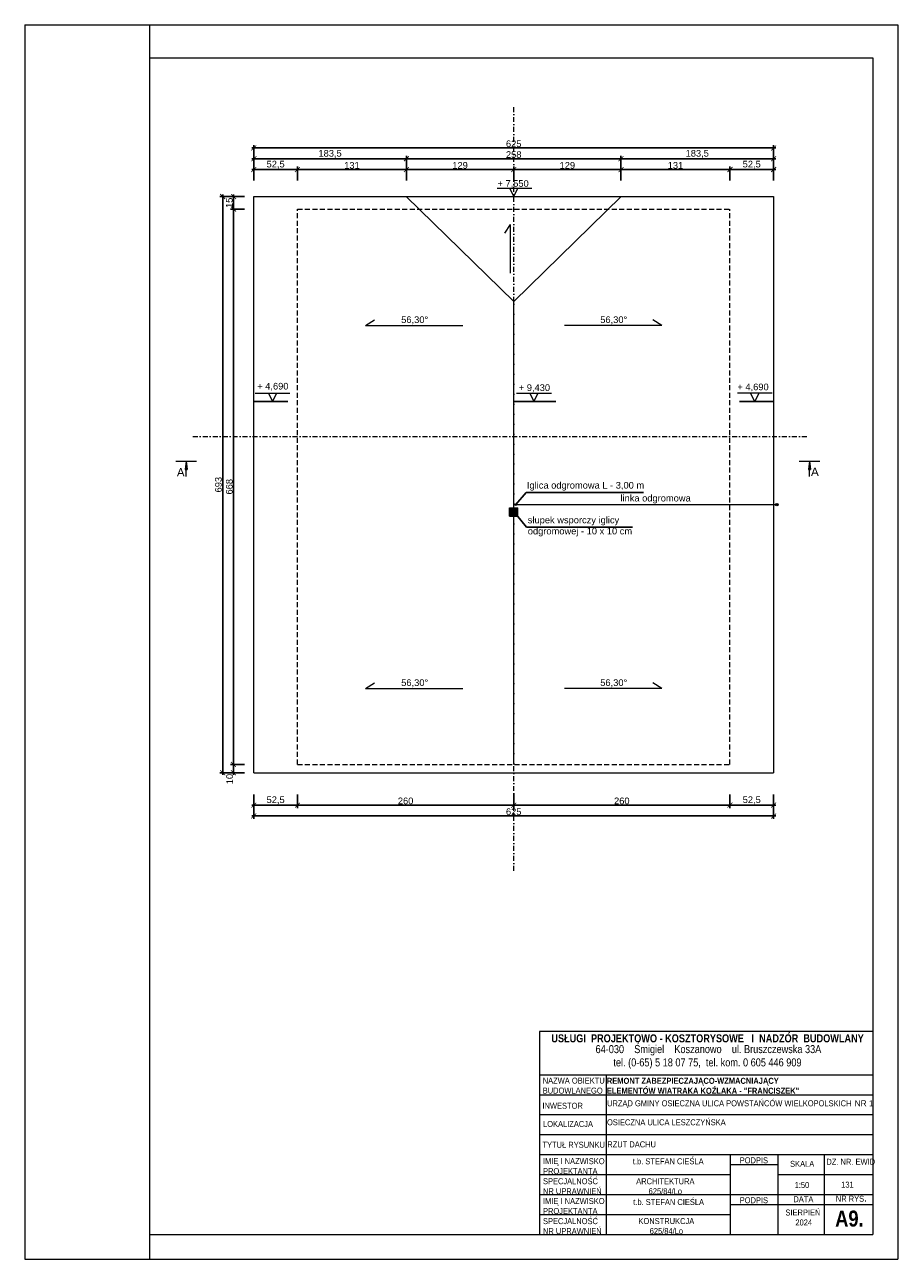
# Model space of a CAD drawing. Header units: millimetres. Extents: x -80660 to 263001, y 590205 to 619905.
# Tile 27 of 64: x 14449 to 24954, y 605055 to 619905. Entities that reach past the tile are written whole.
import ezdxf

# ---------------------------------------------------------------- set-up
doc = ezdxf.new("R2010")
doc.units = ezdxf.units.MM
doc.linetypes.add('DASHDOTX2', pattern=[2, 1, -0.5, 0, -0.5])
doc.linetypes.add('DASHEDX2', pattern=[1.5, 1, -0.5])
for name, color, linetype, lineweight in [('l.c.9', 3, 'Continuous', 9), ('l.k.k. 5', 4, 'DASHEDX2', 5), ('l.kr.kp.9', 5, 'DASHDOTX2', 9)]:
    doc.layers.add(name, color=color, linetype=linetype, lineweight=lineweight)
doc.styles.add('styl1', font='arial.ttf')
doc.dimstyles.new('stefan', dxfattribs={"dimtxt": 80, "dimasz": 60, "dimexe": 35, "dimexo": 0, "dimgap": 10, "dimtad": 1, "dimdec": 1, "dimlfac": 0.1, "dimtxsty": 'styl1', "dimblk": 'ARCHTICK', "dimcen": 2.5, "dimdle": 25, "dimadec": 0, "dimazin": 0, "dimtfac": 1, "dimtdec": 1, "dimtmove": 0, "dimatfit": 3, "dimfxl": 1, "dimarcsym": 0})

# ---------------------------------------------------------------- blocks, each defined once
blk = doc.blocks.new('_ArchTick')
at = {"color": 0, "const_width": 0.15}
blk.add_lwpolyline([(-0.5, -0.5), (0.5, 0.5)], dxfattribs=at)
blk = doc.blocks.new('*D519')
at = {"layer": 'Defpoints', "color": 0}
for p in [(17204, 610517), (23454, 610517), (23454, 610387)]:
    blk.add_point(p, dxfattribs=at)
at = {"layer": 'l.c.9', "color": 0, "lineweight": -2}
for p, q in [((17204, 610517), (17204, 610352)), ((23454, 610517), (23454, 610352)), ((17179, 610387), (23479, 610387))]:
    blk.add_line(p, q, dxfattribs=at)
at = {"layer": 'l.c.9', "color": 0, "lineweight": -2, "xscale": 60, "yscale": 60, "zscale": 60, "rotation": 180}
blk.add_blockref('_ArchTick', (17204, 610387), dxfattribs=at)
at = {"layer": 'l.c.9', "color": 0, "lineweight": -2, "xscale": 60, "yscale": 60, "zscale": 60}
blk.add_blockref('_ArchTick', (23454, 610387), dxfattribs=at)
at = {"layer": 'l.c.9', "color": 0, "insert": (20329, 610438), "char_height": 80, "attachment_point": 5, "style": 'styl1'}
blk.add_mtext('625', dxfattribs=at)
blk = doc.blocks.new('*D517')
at = {"layer": 'Defpoints', "color": 0}
for p in [(20329, 610647), (22929, 610647), (22929, 610517)]:
    blk.add_point(p, dxfattribs=at)
at = {"layer": 'l.c.9', "color": 0, "lineweight": -2}
for p, q in [((20329, 610647), (20329, 610482)), ((22929, 610647), (22929, 610482)), ((20304, 610517), (22954, 610517))]:
    blk.add_line(p, q, dxfattribs=at)
at = {"layer": 'l.c.9', "color": 0, "lineweight": -2, "xscale": 60, "yscale": 60, "zscale": 60, "rotation": 180}
blk.add_blockref('_ArchTick', (20329, 610517), dxfattribs=at)
at = {"layer": 'l.c.9', "color": 0, "lineweight": -2, "xscale": 60, "yscale": 60, "zscale": 60}
blk.add_blockref('_ArchTick', (22929, 610517), dxfattribs=at)
at = {"layer": 'l.c.9', "color": 0, "insert": (21629, 610568), "char_height": 80, "attachment_point": 5, "style": 'styl1'}
blk.add_mtext('260', dxfattribs=at)
blk = doc.blocks.new('*D511')
at = {"layer": 'Defpoints', "color": 0}
for p in [(23454, 618292), (21619, 618162), (23454, 618162)]:
    blk.add_point(p, dxfattribs=at)
at = {"layer": 'l.c.9', "color": 0, "lineweight": -2}
for p, q in [((21594, 618292), (23479, 618292)), ((21619, 618162), (21619, 618327)), ((23454, 618162), (23454, 618327))]:
    blk.add_line(p, q, dxfattribs=at)
at = {"layer": 'l.c.9', "color": 0, "lineweight": -2, "xscale": 60, "yscale": 60, "zscale": 60, "rotation": 180}
blk.add_blockref('_ArchTick', (21619, 618292), dxfattribs=at)
at = {"layer": 'l.c.9', "color": 0, "lineweight": -2, "xscale": 60, "yscale": 60, "zscale": 60}
blk.add_blockref('_ArchTick', (23454, 618292), dxfattribs=at)
at = {"layer": 'l.c.9', "color": 0, "insert": (22536, 618350), "char_height": 80, "attachment_point": 5, "style": 'styl1'}
blk.add_mtext('183,5', dxfattribs=at)
blk = doc.blocks.new('*D502')
at = {"layer": 'Defpoints', "color": 0}
for p in [(22929, 618162), (21619, 618032), (22929, 618032)]:
    blk.add_point(p, dxfattribs=at)
at = {"layer": 'l.c.9', "color": 0, "lineweight": -2}
for p, q in [((21594, 618162), (22954, 618162)), ((21619, 618032), (21619, 618197)), ((22929, 618032), (22929, 618197))]:
    blk.add_line(p, q, dxfattribs=at)
at = {"layer": 'l.c.9', "color": 0, "lineweight": -2, "xscale": 60, "yscale": 60, "zscale": 60, "rotation": 180}
blk.add_blockref('_ArchTick', (21619, 618162), dxfattribs=at)
at = {"layer": 'l.c.9', "color": 0, "lineweight": -2, "xscale": 60, "yscale": 60, "zscale": 60}
blk.add_blockref('_ArchTick', (22929, 618162), dxfattribs=at)
at = {"layer": 'l.c.9', "color": 0, "insert": (22274, 618212), "char_height": 80, "attachment_point": 5, "style": 'styl1'}
blk.add_mtext('131', dxfattribs=at)
blk = doc.blocks.new('*D501')
at = {"layer": 'Defpoints', "color": 0}
for p in [(23454, 618422), (17204, 618292), (23454, 618292)]:
    blk.add_point(p, dxfattribs=at)
at = {"layer": 'l.c.9', "color": 0, "lineweight": -2}
for p, q in [((17179, 618422), (23479, 618422)), ((17204, 618292), (17204, 618457)), ((23454, 618292), (23454, 618457))]:
    blk.add_line(p, q, dxfattribs=at)
at = {"layer": 'l.c.9', "color": 0, "lineweight": -2, "xscale": 60, "yscale": 60, "zscale": 60, "rotation": 180}
blk.add_blockref('_ArchTick', (17204, 618422), dxfattribs=at)
at = {"layer": 'l.c.9', "color": 0, "lineweight": -2, "xscale": 60, "yscale": 60, "zscale": 60}
blk.add_blockref('_ArchTick', (23454, 618422), dxfattribs=at)
at = {"layer": 'l.c.9', "color": 0, "insert": (20329, 618472), "char_height": 80, "attachment_point": 5, "style": 'styl1'}
blk.add_mtext('625', dxfattribs=at)
blk = doc.blocks.new('*D516')
at = {"layer": 'Defpoints', "color": 0}
for p in [(17729, 610647), (20329, 610647), (20329, 610517)]:
    blk.add_point(p, dxfattribs=at)
at = {"layer": 'l.c.9', "color": 0, "lineweight": -2}
for p, q in [((17729, 610647), (17729, 610482)), ((20329, 610647), (20329, 610482)), ((17704, 610517), (20354, 610517))]:
    blk.add_line(p, q, dxfattribs=at)
at = {"layer": 'l.c.9', "color": 0, "lineweight": -2, "xscale": 60, "yscale": 60, "zscale": 60, "rotation": 180}
blk.add_blockref('_ArchTick', (17729, 610517), dxfattribs=at)
at = {"layer": 'l.c.9', "color": 0, "lineweight": -2, "xscale": 60, "yscale": 60, "zscale": 60}
blk.add_blockref('_ArchTick', (20329, 610517), dxfattribs=at)
at = {"layer": 'l.c.9', "color": 0, "insert": (19029, 610568), "char_height": 80, "attachment_point": 5, "style": 'styl1'}
blk.add_mtext('260', dxfattribs=at)
blk = doc.blocks.new('*D509')
at = {"layer": 'Defpoints', "color": 0}
for p in [(19039, 618292), (17204, 618162), (19039, 618162)]:
    blk.add_point(p, dxfattribs=at)
at = {"layer": 'l.c.9', "color": 0, "lineweight": -2}
for p, q in [((17179, 618292), (19064, 618292)), ((17204, 618162), (17204, 618327)), ((19039, 618162), (19039, 618327))]:
    blk.add_line(p, q, dxfattribs=at)
at = {"layer": 'l.c.9', "color": 0, "lineweight": -2, "xscale": 60, "yscale": 60, "zscale": 60, "rotation": 180}
blk.add_blockref('_ArchTick', (17204, 618292), dxfattribs=at)
at = {"layer": 'l.c.9', "color": 0, "lineweight": -2, "xscale": 60, "yscale": 60, "zscale": 60}
blk.add_blockref('_ArchTick', (19039, 618292), dxfattribs=at)
at = {"layer": 'l.c.9', "color": 0, "insert": (18121, 618350), "char_height": 80, "attachment_point": 5, "style": 'styl1'}
blk.add_mtext('183,5', dxfattribs=at)
blk = doc.blocks.new('*D508')
at = {"layer": 'Defpoints', "color": 0}
for p in [(17729, 618162), (17729, 618032), (19039, 618032)]:
    blk.add_point(p, dxfattribs=at)
at = {"layer": 'l.c.9', "color": 0, "lineweight": -2}
for p, q in [((19064, 618162), (17704, 618162)), ((17729, 618032), (17729, 618197)), ((19039, 618032), (19039, 618197))]:
    blk.add_line(p, q, dxfattribs=at)
at = {"layer": 'l.c.9', "color": 0, "lineweight": -2, "xscale": 60, "yscale": 60, "zscale": 60, "rotation": 180}
blk.add_blockref('_ArchTick', (17729, 618162), dxfattribs=at)
at = {"layer": 'l.c.9', "color": 0, "lineweight": -2, "xscale": 60, "yscale": 60, "zscale": 60}
blk.add_blockref('_ArchTick', (19039, 618162), dxfattribs=at)
at = {"layer": 'l.c.9', "color": 0, "insert": (18384, 618212), "char_height": 80, "attachment_point": 5, "style": 'styl1'}
blk.add_mtext('131', dxfattribs=at)
blk = doc.blocks.new('*D515')
at = {"layer": 'Defpoints', "color": 0}
for p in [(17204, 610647), (17729, 610647), (17729, 610517)]:
    blk.add_point(p, dxfattribs=at)
at = {"layer": 'l.c.9', "color": 0, "lineweight": -2}
for p, q in [((17204, 610647), (17204, 610482)), ((17729, 610647), (17729, 610482)), ((17179, 610517), (17754, 610517))]:
    blk.add_line(p, q, dxfattribs=at)
at = {"layer": 'l.c.9', "color": 0, "lineweight": -2, "xscale": 60, "yscale": 60, "zscale": 60, "rotation": 180}
blk.add_blockref('_ArchTick', (17204, 610517), dxfattribs=at)
at = {"layer": 'l.c.9', "color": 0, "lineweight": -2, "xscale": 60, "yscale": 60, "zscale": 60}
blk.add_blockref('_ArchTick', (17729, 610517), dxfattribs=at)
at = {"layer": 'l.c.9', "color": 0, "insert": (17466, 610575), "char_height": 80, "attachment_point": 5, "style": 'styl1'}
blk.add_mtext('52,5', dxfattribs=at)
blk = doc.blocks.new('*D513')
at = {"layer": 'Defpoints', "color": 0}
for p in [(17204, 618162), (17204, 618032), (17729, 618032)]:
    blk.add_point(p, dxfattribs=at)
at = {"layer": 'l.c.9', "color": 0, "lineweight": -2}
for p, q in [((17754, 618162), (17179, 618162)), ((17204, 618032), (17204, 618197)), ((17729, 618032), (17729, 618197))]:
    blk.add_line(p, q, dxfattribs=at)
at = {"layer": 'l.c.9', "color": 0, "lineweight": -2, "xscale": 60, "yscale": 60, "zscale": 60, "rotation": 180}
blk.add_blockref('_ArchTick', (17204, 618162), dxfattribs=at)
at = {"layer": 'l.c.9', "color": 0, "lineweight": -2, "xscale": 60, "yscale": 60, "zscale": 60}
blk.add_blockref('_ArchTick', (17729, 618162), dxfattribs=at)
at = {"layer": 'l.c.9', "color": 0, "insert": (17466, 618220), "char_height": 80, "attachment_point": 5, "style": 'styl1'}
blk.add_mtext('52,5', dxfattribs=at)
blk = doc.blocks.new('*D512')
at = {"layer": 'Defpoints', "color": 0}
for p in [(17090, 611007), (16960, 610907), (17090, 610907)]:
    blk.add_point(p, dxfattribs=at)
at = {"layer": 'l.c.9', "color": 0, "lineweight": -2}
for p, q in [((17090, 611007), (16925, 611007)), ((16960, 611032), (16960, 610882)), ((17090, 610907), (16925, 610907))]:
    blk.add_line(p, q, dxfattribs=at)
at = {"layer": 'l.c.9', "color": 0, "lineweight": -2, "xscale": 60, "yscale": 60, "zscale": 60}
for p, rotation in [((16960, 611007), 90), ((16960, 610907), 270)]:
    blk.add_blockref('_ArchTick', p, dxfattribs=dict(at, rotation=rotation))
at = {"layer": 'l.c.9', "color": 0, "insert": (16913, 610831), "char_height": 80, "attachment_point": 5, "rotation": 90, "style": 'styl1'}
blk.add_mtext('10', dxfattribs=at)
blk = doc.blocks.new('*D505')
at = {"layer": 'Defpoints', "color": 0}
for p in [(16960, 617837), (16830, 610907), (16960, 610907)]:
    blk.add_point(p, dxfattribs=at)
at = {"layer": 'l.c.9', "color": 0, "lineweight": -2}
for p, q in [((16960, 617837), (16795, 617837)), ((16830, 617862), (16830, 610882)), ((16960, 610907), (16795, 610907))]:
    blk.add_line(p, q, dxfattribs=at)
at = {"layer": 'l.c.9', "color": 0, "lineweight": -2, "xscale": 60, "yscale": 60, "zscale": 60}
for p, rotation in [((16830, 617837), 90), ((16830, 610907), 270)]:
    blk.add_blockref('_ArchTick', p, dxfattribs=dict(at, rotation=rotation))
at = {"layer": 'l.c.9', "color": 0, "insert": (16779, 614372), "char_height": 80, "attachment_point": 5, "rotation": 90, "style": 'styl1'}
blk.add_mtext('693', dxfattribs=at)
blk = doc.blocks.new('*D504')
at = {"layer": 'Defpoints', "color": 0}
for p in [(17090, 617687), (16960, 611007), (17090, 611007)]:
    blk.add_point(p, dxfattribs=at)
at = {"layer": 'l.c.9', "color": 0, "lineweight": -2}
for p, q in [((17090, 617687), (16925, 617687)), ((16960, 617712), (16960, 610982)), ((17090, 611007), (16925, 611007))]:
    blk.add_line(p, q, dxfattribs=at)
at = {"layer": 'l.c.9', "color": 0, "lineweight": -2, "xscale": 60, "yscale": 60, "zscale": 60}
for p, rotation in [((16960, 617687), 90), ((16960, 611007), 270)]:
    blk.add_blockref('_ArchTick', p, dxfattribs=dict(at, rotation=rotation))
at = {"layer": 'l.c.9', "color": 0, "insert": (16909, 614347), "char_height": 80, "attachment_point": 5, "rotation": 90, "style": 'styl1'}
blk.add_mtext('668', dxfattribs=at)
blk = doc.blocks.new('*D503')
at = {"layer": 'Defpoints', "color": 0}
for p in [(17090, 617837), (16960, 617687), (17090, 617687)]:
    blk.add_point(p, dxfattribs=at)
at = {"layer": 'l.c.9', "color": 0, "lineweight": -2}
for p, q in [((17090, 617837), (16925, 617837)), ((16960, 617862), (16960, 617662)), ((17090, 617687), (16925, 617687))]:
    blk.add_line(p, q, dxfattribs=at)
at = {"layer": 'l.c.9', "color": 0, "lineweight": -2, "xscale": 60, "yscale": 60, "zscale": 60}
for p, rotation in [((16960, 617837), 90), ((16960, 617687), 270)]:
    blk.add_blockref('_ArchTick', p, dxfattribs=dict(at, rotation=rotation))
at = {"layer": 'l.c.9', "color": 0, "insert": (16909, 617762), "char_height": 80, "attachment_point": 5, "rotation": 90, "style": 'styl1'}
blk.add_mtext('15', dxfattribs=at)
blk = doc.blocks.new('*D510')
at = {"layer": 'Defpoints', "color": 0}
for p in [(21619, 618292), (19039, 618162), (21619, 618162)]:
    blk.add_point(p, dxfattribs=at)
at = {"layer": 'l.c.9', "color": 0, "lineweight": -2}
for p, q in [((19014, 618292), (21644, 618292)), ((19039, 618162), (19039, 618327)), ((21619, 618162), (21619, 618327))]:
    blk.add_line(p, q, dxfattribs=at)
at = {"layer": 'l.c.9', "color": 0, "lineweight": -2, "xscale": 60, "yscale": 60, "zscale": 60, "rotation": 180}
blk.add_blockref('_ArchTick', (19039, 618292), dxfattribs=at)
at = {"layer": 'l.c.9', "color": 0, "lineweight": -2, "xscale": 60, "yscale": 60, "zscale": 60}
blk.add_blockref('_ArchTick', (21619, 618292), dxfattribs=at)
at = {"layer": 'l.c.9', "color": 0, "insert": (20329, 618342), "char_height": 80, "attachment_point": 5, "style": 'styl1'}
blk.add_mtext('258', dxfattribs=at)
blk = doc.blocks.new('*D507')
at = {"layer": 'Defpoints', "color": 0}
for p in [(21619, 618162), (20329, 618032), (21619, 618032)]:
    blk.add_point(p, dxfattribs=at)
at = {"layer": 'l.c.9', "color": 0, "lineweight": -2}
for p, q in [((20304, 618162), (21644, 618162)), ((20329, 618032), (20329, 618197)), ((21619, 618032), (21619, 618197))]:
    blk.add_line(p, q, dxfattribs=at)
at = {"layer": 'l.c.9', "color": 0, "lineweight": -2, "xscale": 60, "yscale": 60, "zscale": 60, "rotation": 180}
blk.add_blockref('_ArchTick', (20329, 618162), dxfattribs=at)
at = {"layer": 'l.c.9', "color": 0, "lineweight": -2, "xscale": 60, "yscale": 60, "zscale": 60}
blk.add_blockref('_ArchTick', (21619, 618162), dxfattribs=at)
at = {"layer": 'l.c.9', "color": 0, "insert": (20974, 618212), "char_height": 80, "attachment_point": 5, "style": 'styl1'}
blk.add_mtext('129', dxfattribs=at)
blk = doc.blocks.new('*D506')
at = {"layer": 'Defpoints', "color": 0}
for p in [(20329, 618162), (19039, 618032), (20329, 618032)]:
    blk.add_point(p, dxfattribs=at)
at = {"layer": 'l.c.9', "color": 0, "lineweight": -2}
for p, q in [((19014, 618162), (20354, 618162)), ((19039, 618032), (19039, 618197)), ((20329, 618032), (20329, 618197))]:
    blk.add_line(p, q, dxfattribs=at)
at = {"layer": 'l.c.9', "color": 0, "lineweight": -2, "xscale": 60, "yscale": 60, "zscale": 60, "rotation": 180}
blk.add_blockref('_ArchTick', (19039, 618162), dxfattribs=at)
at = {"layer": 'l.c.9', "color": 0, "lineweight": -2, "xscale": 60, "yscale": 60, "zscale": 60}
blk.add_blockref('_ArchTick', (20329, 618162), dxfattribs=at)
at = {"layer": 'l.c.9', "color": 0, "insert": (19684, 618212), "char_height": 80, "attachment_point": 5, "style": 'styl1'}
blk.add_mtext('129', dxfattribs=at)
blk = doc.blocks.new('*D518')
at = {"layer": 'Defpoints', "color": 0}
for p in [(22929, 610647), (23454, 610647), (23454, 610517)]:
    blk.add_point(p, dxfattribs=at)
at = {"layer": 'l.c.9', "color": 0, "lineweight": -2}
for p, q in [((22929, 610647), (22929, 610482)), ((23454, 610647), (23454, 610482)), ((22904, 610517), (23479, 610517))]:
    blk.add_line(p, q, dxfattribs=at)
at = {"layer": 'l.c.9', "color": 0, "lineweight": -2, "xscale": 60, "yscale": 60, "zscale": 60, "rotation": 180}
blk.add_blockref('_ArchTick', (22929, 610517), dxfattribs=at)
at = {"layer": 'l.c.9', "color": 0, "lineweight": -2, "xscale": 60, "yscale": 60, "zscale": 60}
blk.add_blockref('_ArchTick', (23454, 610517), dxfattribs=at)
at = {"layer": 'l.c.9', "color": 0, "insert": (23191, 610575), "char_height": 80, "attachment_point": 5, "style": 'styl1'}
blk.add_mtext('52,5', dxfattribs=at)
blk = doc.blocks.new('*D514')
at = {"layer": 'Defpoints', "color": 0}
for p in [(23454, 618162), (22929, 618032), (23454, 618032)]:
    blk.add_point(p, dxfattribs=at)
at = {"layer": 'l.c.9', "color": 0, "lineweight": -2}
for p, q in [((22904, 618162), (23479, 618162)), ((22929, 618032), (22929, 618197)), ((23454, 618032), (23454, 618197))]:
    blk.add_line(p, q, dxfattribs=at)
at = {"layer": 'l.c.9', "color": 0, "lineweight": -2, "xscale": 60, "yscale": 60, "zscale": 60, "rotation": 180}
blk.add_blockref('_ArchTick', (22929, 618162), dxfattribs=at)
at = {"layer": 'l.c.9', "color": 0, "lineweight": -2, "xscale": 60, "yscale": 60, "zscale": 60}
blk.add_blockref('_ArchTick', (23454, 618162), dxfattribs=at)
at = {"layer": 'l.c.9', "color": 0, "insert": (23191, 618220), "char_height": 80, "attachment_point": 5, "style": 'styl1'}
blk.add_mtext('52,5', dxfattribs=at)

msp = doc.modelspace()

# ---------------------------------------------------------------- hatches: boundary and pattern name
at = {"layer": 'l.c.9'}
for points in [[(16390.6, 614654.43), (16378.1, 614554.43), (16403.1, 614554.43)], [(23885.73, 614654.43), (23873.23, 614554.43), (23898.23, 614554.43)], [(20353.28, 614122.3, 1), (20353.28, 614142.3, 1)], [(23508.5, 614132.3, 1), (23478.5, 614132.3, 1)]]:
    msp.add_hatch(color=0, dxfattribs=at).paths.add_polyline_path(points)
h = msp.add_hatch(color=0, dxfattribs=at)
h.paths.add_polyline_path([(20328.5, 614093.68), (20278.5, 614093.68), (20278.5, 613993.68), (20328.5, 613993.68)])
h.paths.add_polyline_path([(20378.5, 614093.68), (20328.5, 614093.68), (20328.5, 613993.68), (20378.5, 613993.68)])

# ---------------------------------------------------------------- linework, layer by layer
at = {"layer": 'l.c.9', "color": 0}
for p, q in [((14448.8, 619904.52), (24948.8, 619904.52)), ((14448.8, 619904.52), (24948.8, 619904.52)), ((14448.8, 619904.52), (14448.8, 605054.52)), ((15948.8, 619904.52), (15948.8, 605054.52)), ((24948.8, 619904.52), (24948.8, 605054.52)), ((24948.8, 619904.52), (24948.8, 605054.52)), ((15948.8, 619504.52), (24648.8, 619504.52)), ((24648.8, 619504.52), (24648.8, 605354.52)), ((20128.5, 617936.95), (20548.5, 617936.95)), ((20278.5, 617936.95), (20328.5, 617836.95)), ((20328.5, 617836.95), (20378.5, 617936.95)), ((17203.5, 617836.95), (23453.5, 617836.95)), ((17203.5, 610906.95), (17203.5, 617836.95)), ((19036.16, 617836.95), (20328.5, 616573.93)), ((21622.25, 617836.95), (20328.5, 616575.21)), ((23453.5, 617836.95), (23453.5, 610906.95)), ((20285.55, 617501.51), (20217.81, 617395.61)), ((20285.55, 617501.51), (20285.55, 616916.97)), ((20328.5, 611006.95), (20328.5, 616575.21)), ((18547.27, 616287.53), (18653.16, 616355.27)), ((18547.27, 616287.53), (19716.34, 616287.53)), ((22109.73, 616287.53), (20940.66, 616287.53)), ((22109.73, 616287.53), (22003.84, 616355.27)), ((17218.87, 615472.65), (17638.87, 615472.65)), ((17378.87, 615472.65), (17428.87, 615372.65)), ((17428.87, 615372.65), (17478.87, 615472.65)), ((20361.93, 615472.66), (20781.93, 615472.66)), ((20521.93, 615472.66), (20571.93, 615372.66)), ((20571.93, 615372.66), (20621.93, 615472.66)), ((23438.14, 615472.65), (23018.14, 615472.65)), ((23228.14, 615372.65), (23178.14, 615472.65)), ((23278.14, 615472.65), (23228.14, 615372.65)), ((16265.6, 614654.43), (16515.6, 614654.43)), ((16390.6, 614654.43), (16378.1, 614554.43)), ((16390.6, 614654.43), (16403.1, 614554.43)), ((23760.73, 614654.43), (24010.73, 614654.43)), ((23885.73, 614654.43), (23873.23, 614554.43)), ((23885.73, 614654.43), (23898.23, 614554.43)), ((16378.1, 614554.43), (16403.1, 614554.43)), ((16390.6, 614469.25), (16390.6, 614554.43)), ((23873.23, 614554.43), (23898.23, 614554.43)), ((23885.73, 614469.25), (23885.73, 614554.43)), ((20278.5, 613993.68), (20278.5, 614093.68)), ((20278.5, 614093.68), (20378.5, 614093.68)), ((20363.28, 614132.3), (23493.5, 614132.3)), ((20378.5, 613993.68), (20378.5, 614093.68)), ((20278.5, 613993.68), (20378.5, 613993.68)), ((18547.27, 611921.83), (18653.16, 611989.56)), ((22109.73, 611921.83), (22003.84, 611989.56)), ((18547.27, 611921.83), (19716.34, 611921.83)), ((22109.73, 611921.83), (20940.66, 611921.83)), ((17203.5, 610906.95), (23453.5, 610906.95)), ((24648.8, 607794.65), (20637.77, 607794.65)), ((20637.77, 607794.65), (20637.77, 605354.52)), ((24648.8, 607794.65), (24648.8, 605354.52)), ((24648.8, 607794.65), (24648.8, 605354.52)), ((24648.8, 607794.65), (24648.8, 605354.52)), ((20637.77, 607274.52), (24648.8, 607274.52)), ((21440.19, 607274.52), (21440.19, 605354.52)), ((20637.77, 607034.52), (24648.8, 607034.52)), ((20637.77, 606794.52), (24648.8, 606794.52)), ((20637.77, 606554.52), (24648.8, 606554.52)), ((20637.77, 606314.52), (24648.8, 606314.52)), ((22932.47, 606314.52), (22932.47, 605354.52)), ((22932.47, 606194.52), (23504.13, 606194.52)), ((23504.13, 606314.52), (23504.13, 605354.52)), ((24061.42, 606314.52), (24061.42, 605354.52)), ((20637.77, 606074.52), (22932.47, 606074.52)), ((23504.13, 606074.52), (24648.8, 606074.52)), ((20637.77, 605834.52), (24648.8, 605834.52)), ((20637.77, 605594.52), (22932.47, 605594.52)), ((22932.47, 605714.52), (24648.8, 605714.52)), ((15948.8, 605354.52), (24648.8, 605354.52)), ((20637.77, 605354.52), (24648.8, 605354.52)), ((14448.8, 605054.52), (24948.8, 605054.52)), ((14448.8, 605054.52), (24948.8, 605054.52))]:
    msp.add_line(p, q, dxfattribs=at)
for centre, radius in [((20353.28, 614132.3), 10), ((23493.5, 614132.3), 15)]:
    msp.add_circle(centre, radius, dxfattribs=at)
at = {"layer": 'l.k.k. 5', "color": 0, "ltscale": 60}
for p, q in [((17728.5, 617686.95), (22928.5, 617686.95)), ((17728.5, 611006.95), (17728.5, 617686.95)), ((22928.5, 611006.95), (22928.5, 617686.95)), ((17728.5, 611006.95), (22928.5, 611006.95))]:
    msp.add_line(p, q, dxfattribs=at)
at = {"layer": 'l.kr.kp.9', "color": 0, "ltscale": 60}
for p, q in [((20328.5, 609726.66), (20328.5, 618912.37)), ((16469.15, 614951.95), (23885.15, 614951.95))]:
    msp.add_line(p, q, dxfattribs=at)

# ---------------------------------------------------------------- texts
at = {"layer": 'l.c.9', "color": 0, "attachment_point": 1}
for s, insert, char_height, width in [('{\\fArial|b0|i0|c238|p34;+ 7,550}', (20133.68, 618034.91), 80, 2924.252), ('{\\fArial|b0|i0|c238|p34;56,30°}', (18976.25, 616396.26), 80, 2924.252), ('{\\fArial|b0|i0|c238|p34;56,30°}', (21369.64, 616396.26), 80, 2924.252), ('{\\fArial|b0|i0|c238|p34;+ 4,690}', (17244.94, 615596.34), 80, 2924.252), ('{\\fArial|b0|i0|c238|p34;+ 9,430}', (20390.17, 615579), 80, 2924.252), ('{\\fArial|b0|i0|c238|p34;+ 4,690}', (23018.7, 615587.54), 80, 2924.252), ('{\\fArial|b0|i0|c238|p34;A}', (16278.33, 614570.76), 100, 2924.252), ('{\\fArial|b0|i0|c238|p34;A}', (23903.85, 614576.81), 100, 2924.252), ('{\\fArial|b0|i0|c238|p34;Iglica odgromowa L - 3,00 m}', (20487.7, 614404.92), 80, 2924.252), ('{\\fArial|b0|i0|c238|p34;linka odgromowa}', (21612.65, 614249.96), 80, 2924.252), ('{\\fArial|b0|i0|c238|p34;słupek wsporczy iglicy \\Podgromowej - 10 x 10 cm}', (20498.38, 613986.98), 80, 2924.252), ('{\\fArial|b0|i0|c238|p34;56,30°}', (18976.25, 612030.56), 80, 2924.252), ('{\\fArial|b0|i0|c238|p34;56,30°}', (21369.64, 612030.56), 80, 2924.252), ('{\\fArial Narrow|b0|i0|c238|p34;64-030    Śmigiel    Koszanowo    ul. Bruszczewska 33A\\P       tel. (0-65) 5 18 07 75,  tel. kom. 0 605 446 909}', (21313.46, 607630.88), 96, 4580.4641), ('\\pxse0.83333;{\\fArial Narrow|b0|i0|c238|p34;NAZWA OBIEKTU\\PBUDOWLANEGO}', (20677.88, 607239.98), 72, 1008.2239), ('\\pxse0.83333;{\\fArial Narrow|b0|i0|c238|p34;INWESTOR}', (20674.81, 606937.61), 72, 1008.2239), ('{\\fArial Narrow|b0|i0|c238|p34;\\H0.75x;URZĄD GMINY OSIECZNA ULICA POWSTAŃCÓW WIELKOPOLSKICH\\fArial|b1|i0|c238|p34;\\H1.3334x; \\fArial|b0|i0|c238|p34;\\H0.749963x;NR 1\\fArial|b1|i0|c238|p34;\\H1.3334x;  }', (21451.85, 606966.93), 96, 5186.1333), ('{\\fArial Narrow|b0|i0|c238|p34;LOKALIZACJA}', (20681.61, 606718.54), 72, 1008.2239), ('{\\fArial Narrow|b0|i0|c238|p34;\\H0.75x;OSIECZNA ULICA LESZCZYŃSKA\\fArial|b1|i0|c238|p34;\\H1.3333x;       }', (21451.17, 606738.65), 96, 5186.1333), ('{\\fArial Narrow|b0|i0|c238|p34;TYTUŁ RYSUNKU}', (20675.02, 606467.98), 72, 1008.2239), ('\\pxse0.83333;{\\fArial Narrow|b0|i0|c238|p34;IMIĘ I NAZWISKO\\P\\pse0.83333;PROJEKTANTA}', (20681.32, 606271.08), 72, 1008.2239), ('{\\fArial Narrow|b0|i0|c238|p34;PODPIS}', (23046.29, 606280.97), 72, 586.9248), ('{\\fArial Narrow|b0|i0|c238|p34;SKALA}', (23652.78, 606238.82), 72, 1008.2239), ('{\\fArial|b1|i0|c238|p34;              \\fArial Narrow|b1|i0|c238|p34;   \\fArial Narrow|b0|i0|c238|p34; \\H0.75x; DZ. NR. EWID }', (23419.92, 606263.39), 96, 5186.1333), ('\\pxse0.83333;{\\fArial Narrow|b0|i0|c238|p34;SPECJALNOŚĆ\\PNR UPRAWNIEŃ}', (20681.08, 606029.8), 72, 1008.2239), ('{\\fArial Narrow|b0|i0|c238|p34;1:50}', (23707.11, 605984.13), 72, 389.7936), ('{\\fArial Narrow|b0|i0|c238|p34;131}', (24267.2, 605988.85), 72, 5186.1333), ('\\pxse0.83333;{\\fArial Narrow|b0|i0|c238|p34;IMIĘ I NAZWISKO\\P\\pse0.83333;PROJEKTANTA}', (20681.32, 605791.08), 72, 1008.2239), ('{\\fArial Narrow|b0|i0|c238|p34;PODPIS}', (23046.29, 605800.97), 72, 586.9248), ('{\\fArial Narrow|b0|i0|c238|p34;DATA}', (23691.99, 605813.26), 72, 1008.2239), ('{\\fArial Narrow|b0|i0|c238|p34;\\H0.75x;NR RYS}.', (24202.34, 605843.3), 96, 638.9588), ('{\\fArial|b1|i0|c238|p34;  \\fArial Narrow|b0|i0|c238|p34;SIERPIEŃ\\P       2024}', (23540.8, 605653.58), 72, 1134.6824), ('{\\fArial Narrow|b1|i0|c238|p34;A9.}', (24194.87, 605640.45), 192, 3332.2667), ('\\pxse0.83333;{\\fArial Narrow|b0|i0|c238|p34;SPECJALNOŚĆ\\PNR UPRAWNIEŃ}', (20681.08, 605549.8), 72, 1008.2239)]:
    msp.add_mtext(s, dxfattribs=dict(at, insert=insert, char_height=char_height, width=width))
at = {"layer": 'l.c.9', "color": 0}
for s, insert, char_height, attachment_point in [('{\\fArial Narrow|b1|i0|c238|p34;USŁUGI  PROJEKTOWO - KOSZTORYSOWE   I  NADZÓR  BUDOWLANY\\fArial Narrow|b0|i0|c238|p34;  \\P                              }', (20781.58, 607760.28), 96, 1), ('{\\fArial|b1|i0|c238|p34;\\P\\pxse0.8125;\\fArial Narrow|b1|i0|c238|p34;\\H0.9x;REMONT ZABEZPIECZAJĄCO-WZMACNIAJĄCY\\PELEMENTÓW WIATRAKA KOŹLAKA - "FRANCISZEK"}', (21449.17, 607370.74), 80, 1), ('{\\fArial Narrow|b0|i0|c238|p34;RZUT DACHU}', (21454.31, 606472.87), 72, 1), ('{\\fArial Narrow|b0|i0|c238|p34;t.b. STEFAN CIEŚLA}', (21761.43, 606269.72), 72, 1), ('\\P\\pxse0.83333;{\\fArial Narrow|b0|i0|c238|p34;ARCHITEKTURA\\P625/84/Lo}', (22152.15, 605992.95), 72, 5), ('{\\fArial Narrow|b0|i0|c238|p34;t.b. STEFAN CIEŚLA}', (21766.32, 605779.06), 72, 1), ('\\P\\pxse0.83333;{\\fArial Narrow|b0|i0|c238|p34;KONSTRUKCJA\\P625/84/Lo}', (22164.57, 605513.7), 72, 5)]:
    msp.add_mtext(s, dxfattribs=dict(at, insert=insert, char_height=char_height, attachment_point=attachment_point))

# ---------------------------------------------------------------- dimensions: what is measured, and where the dimension line sits
for base, p1, p2, picture, middle in [((23453.5, 618421.56), (17203.5, 618291.56), (23453.5, 618291.56), '*D501', (20328.5, 618472.41)), ((19038.5, 618291.56), (17203.5, 618161.56), (19038.5, 618161.56), '*D509', (18121, 618349.64)), ((17203.5, 618161.56), (17728.5, 618031.56), (17203.5, 618031.56), '*D513', (17466, 618219.64)), ((17728.5, 618161.56), (19038.5, 618031.56), (17728.5, 618031.56), '*D508', (18383.5, 618212.43)), ((20328.5, 618161.56), (19038.5, 618031.56), (20328.5, 618031.56), '*D506', (19683.5, 618212.41)), ((21618.5, 618161.62), (20328.5, 618031.56), (21618.5, 618031.56), '*D507', (20973.5, 618212.47)), ((23453.5, 618161.56), (22928.5, 618031.56), (23453.5, 618031.56), '*D514', (23191, 618219.64)), ((17728.5, 610517.06), (17203.5, 610647.06), (17728.5, 610647.06), '*D515', (17466, 610575.13)), ((23453.5, 610387.06), (17203.5, 610517.06), (23453.5, 610517.06), '*D519', (20328.5, 610437.9))]:
    dim = msp.add_linear_dim(base=base, p1=p1, p2=p2, dimstyle='stefan', dxfattribs=at)
    dim.commit()
    dim.dimension.update_dxf_attribs({"geometry": picture, "text_midpoint": middle})
for base, p1, p2, picture, middle in [((21618.5, 618291.56), (19038.5, 618161.56), (21618.5, 618161.62), '*D510', (20328.5, 618342.41)), ((23453.5, 618291.56), (21618.5, 618161.56), (23453.5, 618161.56), '*D511', (22536, 618349.64)), ((22928.5, 618161.56), (21618.5, 618031.56), (22928.5, 618031.56), '*D502', (22273.5, 618212.43)), ((20328.5, 610517.06), (17728.5, 610647.06), (20328.5, 610647.06), '*D516', (19028.5, 610567.9)), ((22928.5, 610517.06), (20328.5, 610647.06), (22928.5, 610647.06), '*D517', (21628.5, 610567.9)), ((23453.5, 610517.06), (22928.5, 610647.06), (23453.5, 610647.06), '*D518', (23191, 610575.13))]:
    dim = msp.add_linear_dim(base=base, p1=p1, p2=p2, dimstyle='stefan', override={"dimtmove": 1}, dxfattribs=at)
    dim.commit()
    dim.dimension.update_dxf_attribs({"geometry": picture, "text_midpoint": middle})
for base, p1, p2, picture, middle in [((16830.01, 610906.95), (16960.01, 617836.95), (16960.01, 610906.95), '*D505', (16779.13, 614371.95)), ((16960.01, 617686.95), (17090.01, 617836.95), (17090.01, 617686.95), '*D503', (16909.16, 617761.95))]:
    dim = msp.add_linear_dim(base=base, p1=p1, p2=p2, angle=90, dimstyle='stefan', dxfattribs=at)
    dim.commit()
    dim.dimension.update_dxf_attribs({"geometry": picture, "text_midpoint": middle})
dim = msp.add_linear_dim(base=(16960.01, 611006.95), p1=(17090.01, 617686.95), p2=(17090.01, 611006.95), angle=90, dimstyle='stefan', override={"dimtmove": 1}, dxfattribs=at)
dim.commit()
dim.dimension.update_dxf_attribs({"geometry": '*D504', "text_midpoint": (16909.16, 614346.95)})
dim = msp.add_linear_dim(base=(16960.01, 610906.95), p1=(17090.01, 611006.95), p2=(17090.01, 610906.95), angle=90, dimstyle='stefan', override={"dimtmove": 2}, dxfattribs=at)
dim.commit()
dim.dimension.update_dxf_attribs({"geometry": '*D512', "text_midpoint": (16913.18, 610830.7), "dimtype": 160})

# ---------------------------------------------------------------- leaders
for points in [[(17203.5, 615372.65), (17613.74, 615372.65)], [(20328.5, 615372.65), (20836.02, 615372.65)], [(23453.5, 615372.65), (23043.26, 615372.65)], [(20353.28, 614132.3), (20477.39, 614278.46), (21889.37, 614278.46)], [(20360.55, 614008.82), (20484.66, 613862.66), (21756.18, 613862.66)]]:
    msp.add_leader(points, dimstyle='stefan', override={"dimgap": 10, "dimtad": 0}, dxfattribs=at)

doc.saveas('drawing.dxf')
